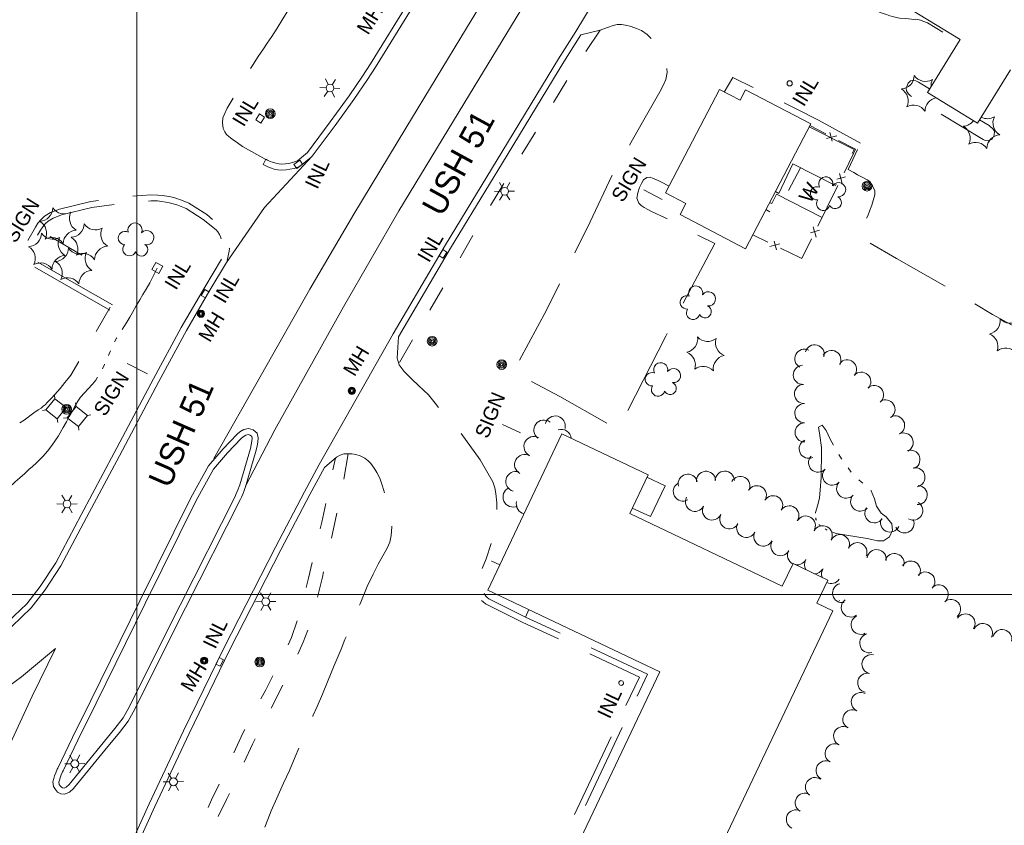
# Model space of a CAD drawing. Header units: feet. Extents: x 188854 to 191245, y 255237 to 257000.
# Tile 4 of 12: x 189451 to 189862, y 255904 to 256240. Entities that reach past the tile are written whole.
import ezdxf
from ezdxf.enums import TextEntityAlignment as Align

# ---------------------------------------------------------------- set-up
doc = ezdxf.new("R2010")
doc.units = ezdxf.units.FT
doc.header["$MEASUREMENT"] = 0
for name, pattern in [('DGN Style 3', [50.412179, 36.008699, -14.40348]), ('DGN Style 4', [57.649927, 28.806959, -14.40348, 0.036009, -14.40348]), ('DGN Style 5', [25.206089, 10.80261, -14.40348]), ('DGN Style 6', [68.488546, 0.036009, -14.40348, 25.206089, -14.40348, 0.036009, -14.40348])]:
    doc.linetypes.add(name, pattern=pattern)
for name, color, linetype, lineweight in [('E_DRN_Grate', 151, 'Continuous', 0), ('E_DWY', 73, 'DGN Style 3', 0), ('E_LAND_Vegetation', 21, 'Continuous', 0), ('E_MAP_GridLines', 251, 'Continuous', 0), ('E_MISCPROP', 40, 'Continuous', 0), ('E_MISCPROP_HvyDash', 54, 'DGN Style 3', 13), ('E_MISCPROP_HvyLine', 54, 'Continuous', 13), ('E_MISCPROP_Railing', 40, 'Continuous', 0), ('E_PATH_Sidewalk', 73, 'DGN Style 5', 0), ('E_RDWY', 40, 'Continuous', 13), ('E_RDWY_Name', 221, 'Continuous', 0), ('E_UTL_AboveGroundPipe', 40, 'DGN Style 4', 0), ('E_WTR', 251, 'DGN Style 6', 0)]:
    doc.layers.add(name, color=color, linetype=linetype, lineweight=lineweight)
doc.styles.add('Style-IGR_FONT_0', font='IGR_FONT_0.shx')
doc.styles.add('Style-IGR_FONT_1', font='IGR_FONT_1.shx')

# ---------------------------------------------------------------- blocks, each defined once
blk = doc.blocks.new('WAL_1')
at = {"layer": 'E_MISCPROP_Railing', "color": 40, "linetype": 'Continuous', "lineweight": 0, "style": 'Style-IGR_FONT_0'}
blk.add_text('W', height=6, rotation=0, dxfattribs=at).set_placement((-2.27, -0.34), align=Align.MIDDLE_LEFT)
blk = doc.blocks.new('INL_1')
at = {"layer": 'E_MISCPROP_Railing', "color": 40, "linetype": 'Continuous', "lineweight": 0, "style": 'Style-IGR_FONT_0'}
blk.add_text('INL', height=6, rotation=359.9999, dxfattribs=at).set_placement((-5.74, -3.01))
blk = doc.blocks.new('INLT')
at = {"layer": 'E_MISCPROP_Railing', "color": 40, "linetype": 'Continuous', "lineweight": 0, "flags": 128}
blk.add_lwpolyline([(3, -2), (3, 0), (0, 0), (0, -2), (3, -2)], dxfattribs=at)
blk = doc.blocks.new('INL_3')
at = {"layer": 'E_MISCPROP_Railing', "color": 40, "linetype": 'Continuous', "lineweight": 0, "style": 'Style-IGR_FONT_0'}
blk.add_text('INL', height=6, rotation=0.0003, dxfattribs=at).set_placement((-5.74, -3.01))
blk = doc.blocks.new('INL_4')
at = {"layer": 'E_MISCPROP_Railing', "color": 40, "linetype": 'Continuous', "lineweight": 0, "style": 'Style-IGR_FONT_0'}
blk.add_text('INL', height=6, rotation=359.9999, dxfattribs=at).set_placement((-5.74, -3.01))
blk = doc.blocks.new('MHO_2')
at = {"layer": 'E_DRN_Grate', "color": 20, "linetype": 'Continuous', "lineweight": 0}
for centre, radius in [((0.06, 0.01), 1.5), ((0.07, 0.01), 1.22), ((0.06, 0), 0.968), ((0.03, -0.01), 0.605)]:
    blk.add_circle(centre, radius, dxfattribs=at)
blk = doc.blocks.new('INL_8')
at = {"layer": 'E_MISCPROP_Railing', "color": 40, "linetype": 'Continuous', "lineweight": 0, "style": 'Style-IGR_FONT_0'}
blk.add_text('INL', height=6, rotation=0, dxfattribs=at).set_placement((-5.74, -3.01))
blk = doc.blocks.new('INL_9')
at = {"layer": 'E_MISCPROP_Railing', "color": 40, "linetype": 'Continuous', "lineweight": 0, "style": 'Style-IGR_FONT_0'}
blk.add_text('INL', height=6, rotation=360, dxfattribs=at).set_placement((-5.74, -3.01))
blk = doc.blocks.new('POLE_1')
at = {"layer": 'E_MISCPROP', "color": 20, "linetype": 'Continuous', "lineweight": 0}
for centre, radius in [((-0.01, 0.02), 2.02), ((-0.01, 0.03), 1.52), ((0, -0.01), 1.01), ((0, 0), 0.502)]:
    blk.add_circle(centre, radius, dxfattribs=at)
blk = doc.blocks.new('LTP_1')
at = {"layer": 'E_MISCPROP', "color": 20, "linetype": 'Continuous', "lineweight": 0}
for p, q in [((-1.63, 0.07), (-4.24, 0.14)), ((-0.8, 1.43), (-2, 3.73)), ((0.9, 1.42), (2.27, 3.65)), ((-0.88, -1.42), (-2.24, -3.61)), ((0.76, -1.47), (2, -3.65)), ((1.64, -0.02), (4.16, -0.09))]:
    blk.add_line(p, q, dxfattribs=at)
blk.add_circle((0, 0), 1.64, dxfattribs=at)
blk = doc.blocks.new('INL_12')
at = {"layer": 'E_MISCPROP_Railing', "color": 40, "linetype": 'Continuous', "lineweight": 0, "style": 'Style-IGR_FONT_0'}
blk.add_text('INL', height=6, rotation=359.9999, dxfattribs=at).set_placement((-5.74, -3.01))
blk = doc.blocks.new('LTP_2')
at = {"layer": 'E_MISCPROP', "color": 20, "linetype": 'Continuous', "lineweight": 0}
for p, q in [((-1.63, 0.07), (-4.24, 0.14)), ((-0.8, 1.43), (-2, 3.73)), ((0.9, 1.42), (2.27, 3.65)), ((-0.88, -1.42), (-2.24, -3.61)), ((0.76, -1.47), (2, -3.65)), ((1.64, -0.02), (4.16, -0.09))]:
    blk.add_line(p, q, dxfattribs=at)
blk.add_circle((0, 0), 1.64, dxfattribs=at)
blk = doc.blocks.new('POLE_2')
at = {"layer": 'E_MISCPROP', "color": 20, "linetype": 'Continuous', "lineweight": 0}
for centre, radius in [((-0.01, 0.02), 2.02), ((-0.01, 0.03), 1.52), ((0, -0.01), 1.01), ((0, 0), 0.502)]:
    blk.add_circle(centre, radius, dxfattribs=at)
blk = doc.blocks.new('PED')
at = {"layer": 'E_UTL_AboveGroundPipe', "color": 101, "linetype": 'Continuous', "lineweight": 13}
for p, q in [((-3.12, 2.9), (-4.18, 3.96)), ((2.88, 2.9), (3.94, 3.96)), ((-4.18, -4.16), (-3.12, -3.1)), ((3.94, -4.16), (2.88, -3.1))]:
    blk.add_line(p, q, dxfattribs=at)
at = {"layer": 'E_UTL_AboveGroundPipe', "color": 101, "linetype": 'Continuous', "lineweight": 13, "flags": 128}
blk.add_lwpolyline([(-3.12, -3.1), (2.88, -3.1), (2.88, 2.9), (-3.12, 2.9)], close=True, dxfattribs=at)
blk = doc.blocks.new('LTP_5')
at = {"layer": 'E_MISCPROP', "color": 20, "linetype": 'Continuous', "lineweight": 0}
for p, q in [((-1.63, 0.07), (-4.24, 0.14)), ((-0.8, 1.43), (-2, 3.73)), ((0.9, 1.42), (2.27, 3.65)), ((-0.88, -1.42), (-2.24, -3.61)), ((0.76, -1.47), (2, -3.65)), ((1.64, -0.02), (4.16, -0.09))]:
    blk.add_line(p, q, dxfattribs=at)
blk.add_circle((0, 0), 1.64, dxfattribs=at)
blk = doc.blocks.new('POLE_6')
at = {"layer": 'E_MISCPROP', "color": 20, "linetype": 'Continuous', "lineweight": 0}
for centre, radius in [((-0.01, 0.02), 2.02), ((-0.01, 0.03), 1.52), ((0, -0.01), 1.01), ((0, 0), 0.502)]:
    blk.add_circle(centre, radius, dxfattribs=at)
blk = doc.blocks.new('SIGN_1')
at = {"layer": 'E_MISCPROP', "color": 20, "linetype": 'Continuous', "lineweight": 0, "style": 'Style-IGR_FONT_0'}
blk.add_text('SIGN', height=6, rotation=0.0001, dxfattribs=at).set_placement((-9.6, -0.01), align=Align.MIDDLE_LEFT)
blk = doc.blocks.new('PINEL_1')
at = {"layer": 'E_LAND_Vegetation', "color": 93, "linetype": 'Continuous', "lineweight": 0}
for centre, start, end in [((-8.14, 7.32), 275.2114, 0.9763), ((2.26, 10.71), 215.2114, 300.9763), ((10.41, 3.41), 155.2114, 240.9764), ((-10.4, -3.39), 335.2114, 60.9763), ((8.15, -7.3), 95.2114, 180.9764), ((-2.25, -10.7), 35.2114, 120.9764)]:
    blk.add_arc(centre, 5.72, start, end, dxfattribs=at)
blk = doc.blocks.new('TREE_2')
at = {"layer": 'E_LAND_Vegetation', "color": 93, "linetype": 'Continuous', "lineweight": 0}
for centre, radius, start, end in [((-1.47, 4.28), 2.78, 1.3947, 209.1677), ((3.57, 2.42), 2.97, 278.4238, 139.6577), ((-4.47, 0.2), 2.78, 78.0717, 279.0827), ((-2.01, -4.2), 2.61, 140.7798, 358.7124), ((3.46, -3.43), 2.97, 196.0746, 79.0479)]:
    blk.add_arc(centre, radius, start, end, dxfattribs=at)
blk = doc.blocks.new('PINEL_2')
at = {"layer": 'E_LAND_Vegetation', "color": 93, "linetype": 'Continuous', "lineweight": 0}
for centre, start, end in [((-8.14, 7.32), 275.2114, 0.9763), ((2.26, 10.71), 215.2114, 300.9763), ((10.41, 3.41), 155.2114, 240.9763), ((-10.4, -3.39), 335.2114, 60.9763), ((8.15, -7.3), 95.2114, 180.9763), ((-2.25, -10.7), 35.2114, 120.9763)]:
    blk.add_arc(centre, 5.72, start, end, dxfattribs=at)
blk = doc.blocks.new('TREE_3')
at = {"layer": 'E_LAND_Vegetation', "color": 93, "linetype": 'Continuous', "lineweight": 0}
for centre, radius, start, end in [((-1.47, 4.28), 2.78, 1.3947, 209.1676), ((3.57, 2.42), 2.97, 278.4238, 139.6576), ((-4.47, 0.2), 2.78, 78.0717, 279.0827), ((-2.01, -4.2), 2.61, 140.7798, 358.7124), ((3.46, -3.43), 2.97, 196.0746, 79.0479)]:
    blk.add_arc(centre, radius, start, end, dxfattribs=at)
blk = doc.blocks.new('SIGN_4')
at = {"layer": 'E_MISCPROP', "color": 20, "linetype": 'Continuous', "lineweight": 0, "style": 'Style-IGR_FONT_0'}
blk.add_text('SIGN', height=6, rotation=359.9999, dxfattribs=at).set_placement((-9.6, -0.01), align=Align.MIDDLE_LEFT)
blk = doc.blocks.new('SIGN_5')
at = {"layer": 'E_MISCPROP', "color": 20, "linetype": 'Continuous', "lineweight": 0, "style": 'Style-IGR_FONT_0'}
blk.add_text('SIGN', height=6, rotation=0, dxfattribs=at).set_placement((-9.6, -0.01), align=Align.MIDDLE_LEFT)

msp = doc.modelspace()

# ---------------------------------------------------------------- linework, layer by layer
at = {"layer": 'E_DWY', "color": 51, "linetype": 'DGN Style 3', "lineweight": 0, "flags": 128}
for points in [[(189553.8, 256181.58), (189544.09, 256187.07), (189542.03, 256188.57), (189540.14, 256189.82), (189539.05, 256190.64), (189538.33, 256191.22), (189537.46, 256192.01), (189536.71, 256193.09), (189536.05, 256194.56), (189535.78, 256196.87), (189535.93, 256199), (189536.38, 256200.2), (189537.75, 256202.98), (189539.32, 256205.86), (189540.69, 256207.96), (189542.62, 256211.08), (189544.32, 256214.04), (189546.34, 256217.72), (189548.26, 256220.8), (189550.62, 256224.56), (189552.8, 256227.74), (189554.38, 256230.17), (189556.35, 256233), (189558.54, 256236.36), (189560.96, 256240.37), (189562.75, 256243.23), (189564.62, 256245.96), (189567.5, 256250.66), (189569.18, 256253.4), (189570.88, 256255.95), (189572.16, 256257.85), (189573.1, 256259.15), (189573.55, 256259.71), (189573.74, 256259.94), (189575.05, 256260.68), (189576.84, 256261.25), (189579.45, 256261.49), (189582.54, 256261.79), (189585.17, 256261.92), (189588.08, 256261.79), (189590.52, 256261.5), (189592.97, 256260.53), (189595.96, 256259), (189598.1, 256257.65), (189599.38, 256257.09), (189600.11, 256257.04), (189601.12, 256258.1), (189602.89, 256260.72), (189604.27, 256262.79), (189606.45, 256266.49), (189609.01, 256270.84), (189610.87, 256274), (189613.92, 256279.5), (189617.15, 256284.95), (189619.6, 256289.16), (189623.99, 256296.09), (189637.7, 256319.38), (189655.55, 256350.13), (189669.36, 256373.52), (189678.2, 256388.3), (189681.36, 256393.26), (189683.36, 256396.05), (189685.12, 256398.63), (189687.1, 256401.76), (189688.99, 256405.01), (189691.15, 256408.7), (189693.3, 256412.25), (189695.4, 256415.5), (189697.53, 256418.28), (189699.67, 256420.66), (189701.67, 256422.82), (189704.01, 256425.22), (189706.64, 256427.66), (189709.08, 256429.9), (189710.71, 256431.33), (189711.8, 256432.21), (189712.2, 256432.49), (189714.12, 256433.07), (189716.19, 256433.25), (189718.19, 256433), (189719.75, 256432.8), (189720.9, 256432.61), (189721.49, 256432.36), (189725.12, 256431.02)], [(189721.43, 256293.36), (189725.66, 256277.92), (189726.82, 256275.44), (189727.6, 256273.64), (189728.4, 256272.2), (189729.32, 256271.12), (189730.69, 256270.2), (189732.28, 256269.18), (189742.46, 256263.11), (189757.23, 256254.59), (189760.42, 256252.74), (189761.8, 256251.84), (189762.92, 256251.12), (189764.08, 256250.74), (189764.99, 256251.08), (189765.56, 256251.99), (189765.73, 256252.99), (189765.49, 256253.62), (189764.56, 256254.79), (189763.64, 256255.57), (189762.58, 256256.38), (189761.56, 256257.1), (189760.61, 256257.77), (189759.67, 256258.35), (189758.38, 256259.17), (189751.46, 256263.45), (189761.15, 256279.7), (189774.84, 256302.25), (189787.35, 256322.09), (189795.79, 256336.41), (189806.09, 256354.44), (189812.03, 256363.11), (189813.57, 256364.85), (189814.92, 256365.92), (189816.27, 256366.84), (189817.81, 256367.71), (189819.36, 256368.3), (189827.36, 256370.84), (189833.57, 256372.14), (189842.1, 256373.05), (189854.23, 256373.91), (189868.41, 256374.2), (189878.31, 256374.5), (189881.96, 256374.11), (189884.24, 256373.4), (189885.28, 256372.78), (189887.44, 256371.62), (189885.89, 256369), (189812.24, 256247.96), (189803.45, 256252.97), (189801.83, 256253.9), (189800.71, 256254.63), (189799.83, 256255.22), (189798.75, 256255.55), (189798.14, 256255.48), (189797.5, 256255.15), (189796.98, 256254.57), (189796.56, 256253.59), (189796.48, 256252.69), (189796.64, 256251.85), (189796.95, 256251.11), (189797.37, 256250.52), (189798.15, 256249.8), (189799.13, 256249.21), (189806.48, 256245.07), (189810.3, 256242.97), (189811.55, 256242.5), (189812.85, 256242.06), (189814.28, 256241.57), (189815.57, 256241.28), (189817, 256240.91), (189818.36, 256240.58), (189821.02, 256240.4), (189822.1, 256240.29), (189823.33, 256240.2), (189824.02, 256240.09), (189824.94, 256240.13), (189826.05, 256240.05), (189827.13, 256239.78), (189828.13, 256239.33), (189830.07, 256238.64), (189843.03, 256230.77)], [(189722.15, 256170.42), (189718.72, 256172.22), (189717.33, 256172.95), (189715.55, 256173.73), (189714.29, 256174.16), (189712.94, 256174.11), (189711.51, 256173.11), (189710.61, 256171.55), (189709.83, 256169.92), (189709.09, 256167.73), (189708.65, 256165.4), (189709.47, 256163.31), (189710.53, 256162.44), (189711.73, 256161.6), (189713.35, 256160.68), (189715.11, 256159.79), (189720.01, 256157.57), (189726.77, 256153.78), (189741.2, 256146.5), (189720.75, 256107.84), (189700.92, 256068.82), (189676.5, 256082.61), (189663.87, 256089.39), (189656.93, 256092.79), (189670.92, 256118.7), (189689.22, 256155.54), (189698.31, 256174.76), (189711.09, 256197.25), (189718.33, 256209.84), (189719.87, 256212.75), (189720.77, 256215.02), (189721.35, 256217.98), (189721.18, 256220), (189720.77, 256222.18), (189718.45, 256227.15), (189716.51, 256230.08), (189714.7, 256232.12), (189713.06, 256233.72), (189710.71, 256235.38), (189708.51, 256236.33), (189706.38, 256237.07), (189704.01, 256237.67), (189702.27, 256237.91), (189700.52, 256237.88), (189698.81, 256237.53), (189696.45, 256236.76), (189694.51, 256235.96), (189693.38, 256235.55), (189685.31, 256233.69)], [(189802.07, 256188.44), (189784.47, 256198.08), (189775.49, 256202.61), (189748.74, 256215.83), (189745.17, 256209.75)], [(189851.77, 256198.18), (189855.72, 256195.73), (189857.46, 256194.25), (189857.98, 256193.36), (189857.92, 256191.79), (189857, 256190.02), (189855.38, 256189.35), (189854.07, 256189.54), (189853.24, 256189.9), (189822.99, 256208.12), (189822.02, 256209.1), (189821.28, 256210.25), (189821.15, 256211.31), (189822, 256213.49), (189822.88, 256214.38), (189823.82, 256214.64), (189825.16, 256214.44), (189826.25, 256213.91), (189830.93, 256211.16)], [(190068.59, 256100.74), (190063.01, 256102.29), (190060.19, 256103.78), (190057.93, 256104.92), (190055.6, 256105.91), (190053.39, 256106.4), (190051.17, 256106.56), (190048.49, 256106.79), (190045.47, 256106.86), (190042.36, 256106.75), (190038.61, 256106.6), (190034.67, 256106.28), (190030.36, 256105.63), (190025.7, 256105.19), (190021.64, 256104.56), (190017.17, 256104.04), (190010.81, 256103.6), (190006.03, 256103.39), (190001.62, 256103.27), (189996.33, 256103.03), (189991.14, 256102.33), (189986.95, 256102), (189981.49, 256101.45), (189976.46, 256101.24), (189972.24, 256101.24), (189969.5, 256101), (189966.04, 256101), (189963.74, 256101.12), (189958.14, 256101.46), (189951.37, 256102.51), (189945.78, 256103.62), (189939.97, 256105.16), (189936, 256106.58), (189930.08, 256108.85), (189924.03, 256111.39), (189917.86, 256114.02), (189910.22, 256117.61), (189903.61, 256121.08), (189900.93, 256122.42), (189898.35, 256123.64), (189896.96, 256124.05), (189895.18, 256124.31), (189892.39, 256124.23), (189889.76, 256123.79), (189887.79, 256123.13), (189886.48, 256122.32), (189885.33, 256120.73), (189883.9, 256118.96), (189881.88, 256116.06), (189880.15, 256113.02), (189879.05, 256111.07), (189878.16, 256109.58), (189877.29, 256108.17), (189876.52, 256106.78), (189876.33, 256106.46), (189857.15, 256116.86), (189838.81, 256127.94), (189817.13, 256140.23), (189800.92, 256149.66), (189805.08, 256158.05), (189805.8, 256160), (189806.75, 256162.54), (189807.4, 256164.55), (189808, 256166.87), (189808.01, 256168.51), (189807.04, 256170.62), (189805.94, 256172.37), (189804.78, 256173.1), (189803, 256174.09), (189800.76, 256175.24), (189799.32, 256176.13), (189796.87, 256177.41), (189802.07, 256188.44)], [(189572.76, 256182.55), (189568.35, 256178.95), (189567.14, 256178.37), (189565.61, 256177.88), (189563.86, 256177.53), (189562.33, 256177.3), (189560.33, 256177.21), (189558.84, 256177.27), (189557.37, 256177.62), (189555.84, 256178.1), (189554.71, 256178.5), (189553.49, 256179.03), (189552.69, 256179.46), (189553.85, 256181.67)], [(189571.18, 256184.49), (189567, 256181.07), (189566.22, 256180.7), (189564.99, 256180.3), (189563.43, 256179.99), (189562.09, 256179.79), (189560.32, 256179.71), (189559.19, 256179.76), (189558.03, 256180.03), (189556.62, 256180.47), (189555.63, 256180.82), (189554.58, 256181.28), (189553.85, 256181.67)], [(189488.64, 256118.73), (189472.4, 256127.99), (189455.18, 256137.91), (189454.19, 256138.41), (189453.19, 256139.24), (189452.33, 256140.56), (189451.98, 256142.37), (189452.35, 256144.02), (189457.62, 256153.41), (189458.64, 256154.96), (189459.85, 256156.47), (189461.49, 256157.91), (189463.96, 256159.44), (189465.93, 256160.12), (189467.71, 256160.87), (189480.73, 256164.06), (189495.62, 256166.05), (189505.89, 256166.82), (189508.77, 256166.78), (189510.58, 256166.59), (189512.52, 256166.27), (189514.17, 256166.02), (189515.8, 256165.57), (189516.96, 256165.24), (189517.94, 256164.95), (189521.74, 256163.44), (189529.13, 256158.64), (189534.81, 256154.02), (189535.75, 256152.9), (189536.66, 256151.48), (189537.24, 256150.23), (189537.61, 256149.23), (189537.94, 256148.07), (189538.19, 256147.06), (189538.6, 256144.4), (189538.5, 256143.38), (189537.75, 256139.47)], [(189489.88, 256120.9), (189473.64, 256130.15), (189456.37, 256140.11), (189455.56, 256140.51), (189455.08, 256140.92), (189454.69, 256141.52), (189454.53, 256142.34), (189454.71, 256143.12), (189459.75, 256152.11), (189460.67, 256153.49), (189461.66, 256154.74), (189462.98, 256155.9), (189465.04, 256157.17), (189466.83, 256157.79), (189468.5, 256158.49), (189481.19, 256161.6), (189495.88, 256163.56), (189505.96, 256164.32), (189508.62, 256164.28), (189510.25, 256164.11), (189512.13, 256163.8), (189513.65, 256163.57), (189515.13, 256163.16), (189516.26, 256162.84), (189517.11, 256162.59), (189520.59, 256161.21), (189527.66, 256156.62), (189533.05, 256152.23), (189533.74, 256151.42), (189534.46, 256150.28), (189534.93, 256149.26), (189535.24, 256148.44), (189535.53, 256147.42), (189535.74, 256146.57), (189536.08, 256144.33), (189536.02, 256143.74), (189535.29, 256139.94)], [(189164.97, 255964.23), (189159.33, 255975.49), (189157.2, 255980.43), (189155.98, 255986.29), (189155.98, 255989.62), (189156.12, 255991.25), (189156.82, 255994.67), (189157.63, 255996.78), (189158.47, 255998.8), (189159.39, 256000.36), (189160.5, 256001.97), (189161.73, 256003.22), (189163.49, 256004.43), (189165.72, 256005.36), (189167.49, 256005.83), (189169.35, 256005.86), (189171.23, 256005.84), (189173.93, 256005.79), (189175.73, 256005.8), (189177.54, 256005.68), (189179.44, 256005.51), (189181.48, 256005.26), (189183.34, 256005.01), (189185.05, 256004.67), (189186.68, 256004.31), (189188.58, 256003.9), (189190.06, 256003.64), (189191.51, 256003.39), (189191.81, 256003.31), (189225.51, 255996.5), (189243.67, 255992.86), (189255.92, 255989.99), (189263.67, 255988.72), (189266.47, 255988.45), (189269.03, 255988.34), (189271.99, 255988.59), (189274.08, 255988.99), (189276.25, 255989.61), (189278.72, 255989.66), (189281.28, 255990.36), (189283.37, 255990.99), (189286.56, 255992.04), (189289.18, 255993.48), (189292.07, 255994.94), (189310.7, 256004.56), (189355.56, 256025.42), (189403.38, 256048.17), (189440.68, 256065.75), (189452.9, 256072.74), (189457.04, 256075.81), (189458.86, 256077.13), (189459.98, 256077.84), (189460.92, 256078.61), (189461.66, 256079.25), (189462.63, 256080.24), (189464.32, 256082), (189465.79, 256083.55), (189467.98, 256086.07), (189469.98, 256088.49), (189471.37, 256090.23), (189472.42, 256091.64), (189488.83, 256119.95)], [(189609.18, 256107.52), (189608.66, 256098.69), (189609.49, 256095.91), (189611.54, 256093.06), (189614.71, 256089.97), (189617.56, 256087.3), (189621.68, 256083.35), (189624.54, 256079.86), (189626.45, 256077.42), (189628.76, 256074.53), (189635.17, 256067.47), (189643.25, 256056.3), (189648.65, 256047.11), (189649.45, 256044.62), (189649.87, 256042.21), (189650.21, 256038.26), (189650.21, 256035.56), (189650.13, 256032.97), (189649.79, 256030.72), (189649.47, 256028.88), (189648.87, 256026.73), (189648.45, 256024.57), (189648.29, 256022.41), (189645.79, 256014.91)], [(189578.33, 256053.1), (189583.39, 256057.39), (189584.83, 256058.12), (189586.43, 256058.69), (189588.12, 256058.78), (189589.7, 256058.75), (189591.46, 256058.46), (189593.15, 256057.96), (189595.19, 256056.95), (189596.5, 256055.87), (189597.7, 256054.64), (189599.03, 256052.81), (189600.2, 256050.98), (189601.39, 256048.61), (189602.58, 256045.19), (189603.56, 256042.02), (189604.82, 256038.09), (189606.45, 256033.87), (189606.62, 256031.66), (189606.47, 256028.32), (189606.11, 256024.64), (189605.56, 256021.9), (189604.49, 256019.34), (189602.73, 256016.15), (189600.77, 256012.67), (189598.6, 256008.54), (189596.16, 256003.39), (189593.14, 255996.18), (189590.86, 255990.52), (189588.6, 255985.28), (189586.84, 255981.19), (189585.26, 255977.21), (189582.35, 255970.33), (189579.52, 255963.62), (189577.46, 255958.48), (189575.23, 255953.21), (189573.5, 255949.33), (189571.33, 255944.41), (189568.87, 255938.89), (189566.01, 255932.26), (189563.68, 255926.62), (189561.26, 255921.21), (189558.47, 255915.06), (189556.11, 255909.76), (189554.67, 255906.12), (189552.21, 255899.89), (189550.6, 255896.16), (189548.44, 255891.43), (189546.81, 255887.76), (189545.56, 255884.55), (189545.14, 255883.57), (189536.43, 255863.38), (189533.62, 255856.05), (189530.11, 255847.71), (189525.04, 255836.55), (189522.6, 255831.09), (189519.74, 255824.74), (189515.71, 255815.33), (189514.06, 255811.45), (189511.82, 255805.85), (189509.59, 255800.16), (189507.24, 255794.47), (189505.39, 255790), (189504.16, 255787.15), (189503.03, 255784.44), (189494.17, 255762.85)], [(189689.09, 255834.96), (189679.04, 255839.81), (189655.28, 255850.87), (189658.98, 255858.21), (189709.77, 255965.54), (189669.35, 255984.61), (189661.13, 255988.29), (189645.58, 255996.1), (189644.55, 255996.95), (189643.74, 255997.77), (189642.59, 255999.37), (189641.77, 256001.27), (189641.61, 256002.78), (189641.73, 256004.37), (189641.95, 256005.71), (189645.79, 256014.91)], [(189689.81, 255837.38), (189680.12, 255842.07), (189658.68, 255852.05), (189661.23, 255857.11), (189713.1, 255966.73), (189670.39, 255986.88), (189662.2, 255990.55), (189646.95, 255998.21), (189646.24, 255998.8), (189645.65, 255999.39), (189644.78, 256000.61), (189644.21, 256001.91), (189644.12, 256002.81), (189644.22, 256004.08), (189644.37, 256005.02), (189648.1, 256013.95)]]:
    msp.add_lwpolyline(points, dxfattribs=at)
at = {"layer": 'E_LAND_Vegetation', "color": 93, "linetype": 'Continuous', "lineweight": 0}
msp.add_line((189793.15, 255997.57), (189793.35, 255997.34), dxfattribs=at)
for centre, radius, start, end in [((189818.77, 256216.74), 5.72, 273.9025, 359.6674), ((189829.24, 256219.9), 5.72, 213.9025, 299.6674), ((189837.22, 256212.41), 5.72, 153.9025, 183.1991), ((189816.26, 256206.09), 5.72, 333.9025, 59.6674), ((189834.72, 256201.75), 5.72, 101.0258, 179.6674), ((189824.24, 256198.59), 5.72, 33.9025, 119.6674), ((189855.09, 256204.35), 5.72, 242.4499, 299.6674), ((189863.07, 256196.86), 5.72, 153.9025, 239.6674), ((189844.62, 256201.19), 5.72, 273.9025, 323.1908), ((189842.11, 256190.54), 5.72, 333.9025, 59.6674), ((189860.56, 256186.21), 5.72, 93.9025, 179.6674), ((189850.09, 256183.05), 5.72, 33.9025, 119.6674), ((189782.96, 256100.29), 3.99, 345.1628, 165.1475), ((189778.63, 256098.43), 3.99, 62.7502, 242.7349), ((189789.93, 256097.9), 3.99, 330.0719, 150.0565), ((189778, 256091.7), 3.99, 92.6737, 272.6584), ((189796.47, 256093.97), 3.99, 320.8552, 140.8398), ((189802.39, 256088.86), 3.99, 316.841, 136.8257), ((189778.46, 256083.77), 3.99, 93.5579, 273.5426), ((189807.75, 256083.35), 3.99, 309.2472, 129.2319), ((189778.62, 256075.7), 3.99, 91.006, 270.9907), ((189812.48, 256077.28), 3.99, 301.6852, 121.6699), ((189674.64, 256070.34), 4.21, 345.394, 165.3787), ((189816.51, 256070.62), 3.99, 296.5434, 116.528), ((189669.93, 256068.64), 4.21, 53.1297, 233.1144), ((189778.72, 256067.71), 3.99, 90.6455, 270.6302), ((189677.12, 256064.76), 4.21, 5.6098, 107.2557), ((189820.07, 256063.48), 3.99, 296.5434, 116.528), ((189665.79, 256061.82), 4.21, 63.9828, 243.9675), ((189780.45, 256060.87), 3.99, 114.486, 294.4707), ((189661.87, 256054.26), 4.21, 61.3318, 241.3165), ((189822.91, 256056.34), 3.99, 288.7216, 108.7063), ((189784.36, 256055.06), 3.99, 137.1891, 317.1738), ((189658.22, 256047.22), 4.21, 74.0518, 254.0365), ((189729.98, 256046.26), 4.01, 14.0167, 194.0014), ((189737.59, 256047.46), 4.01, 6.0222, 186.0069), ((189745.4, 256047.52), 4.01, 0.7204, 180.7051), ((189790.21, 256049.64), 3.99, 137.1891, 317.1738), ((189824.99, 256048.94), 3.99, 281.1038, 101.0884), ((189727.93, 256043.01), 4.01, 119.9871, 299.9718), ((189751.91, 256045.34), 4.01, 331.6556, 151.6402), ((189796.06, 256044.22), 3.99, 137.1891, 317.1738), ((189657.05, 256040.75), 4.21, 114.7706, 294.7552), ((189758.78, 256041.45), 4.01, 328.6854, 148.6701), ((189825.94, 256041.56), 3.99, 266.7969, 86.7816), ((189662.58, 256037.78), 4.21, 165.851, 255.8757), ((189733.02, 256038.72), 4.01, 152.0503, 332.035), ((189765.6, 256037.27), 4.01, 328.4197, 148.4044), ((189801.91, 256038.8), 3.99, 137.1891, 317.1738), ((189824.09, 256035.05), 3.99, 239.5899, 59.5746), ((189740.1, 256035.13), 4.01, 153.992, 333.9766), ((189772.33, 256033.04), 4.01, 326.7253, 146.71), ((189807.86, 256033.92), 3.99, 144.5807, 324.5654), ((189747.31, 256031.44), 4.01, 151.5034, 331.4881), ((189754.37, 256027.85), 4.01, 153.8061, 333.7907), ((189779.22, 256028.79), 4.01, 328.9262, 148.9109), ((189814.39, 256030.09), 3.99, 154.767, 334.7517), ((189820.43, 256029.7), 3.99, 203.4002, 23.3849), ((189761.55, 256024.23), 4.01, 152.8255, 332.8102), ((189786.25, 256024.73), 4.01, 332.0679, 152.0526), ((189768.64, 256020.23), 4.01, 149.0896, 329.0743), ((189793.47, 256021), 4.01, 335.4939, 155.4786), ((189800.76, 256017.68), 4.01, 335.5278, 155.5124), ((189775.6, 256016.44), 4.01, 151.5081, 244.2961), ((189808.82, 256014.75), 4.01, 351.5647, 171.5494), ((189816.24, 256013.11), 4.01, 341.1979, 161.1826), ((189775.6, 256016.44), 4.01, 259.9609, 331.4927), ((189782.69, 256012.64), 4.01, 150.5643, 214.7533), ((189823.05, 256010), 4.01, 328.1937, 148.1784), ((189782.69, 256012.64), 4.01, 274.3844, 330.549), ((189789.77, 256008.59), 4.01, 146.4815, 200.1166), ((189829.1, 256005.43), 4.01, 317.07, 137.0547), ((189789.77, 256008.59), 4.01, 242.9039, 326.4661), ((189794.41, 256000.64), 4.01, 103.0582, 283.0428), ((189834.69, 256000.05), 4.01, 310.2381, 130.2228), ((189798.04, 255994.62), 4.01, 126.339, 306.3237), ((189839.84, 255993.94), 4.01, 309.9384, 129.9231), ((189802.17, 255987.39), 4.01, 117.3928, 297.3775), ((189845.87, 255987.93), 4.01, 325.4443, 145.429), ((189853.16, 255983.94), 4.01, 334.0675, 154.0522), ((189861.23, 255981.41), 4.01, 346.6278, 166.6125), ((189805.74, 255979.71), 4.01, 104.4168, 284.4015), ((189806.66, 255970.95), 4.01, 77.2693, 257.254), ((189804.9, 255963.14), 4.01, 77.2693, 257.254), ((189802.24, 255955.13), 4.01, 64.3708, 244.3555), ((189798.7, 255947.91), 4.01, 63.267, 243.2517), ((189794.86, 255940.89), 4.01, 63.6843, 243.669), ((189791.27, 255933.7), 4.01, 62.7916, 242.7762), ((189787.56, 255926.58), 4.01, 62.3092, 242.2939), ((189783.1, 255919.64), 4.01, 55.5548, 235.5395), ((189778.82, 255913.08), 4.01, 60.2467, 240.2313), ((189775.11, 255906.15), 4.01, 64.1536, 244.1383)]:
    msp.add_arc(centre, radius, start, end, dxfattribs=at)
at = {"layer": 'E_MAP_GridLines', "color": 161, "linetype": 'Continuous', "lineweight": 0}
for p, q in [((189500, 255500), (189500, 257000)), ((189000, 256000), (191000, 256000))]:
    msp.add_line(p, q, dxfattribs=at)
at = {"layer": 'E_MISCPROP', "color": 20, "linetype": 'Continuous', "lineweight": 0}
for p, q in [((189719.32, 256164.84), (189711.66, 256169)), ((189477.01, 256141.67), (189463.79, 256149.4)), ((189504.48, 256092.2), (189496, 256096.48)), ((189660.08, 256067.49), (189652.69, 256071.03))]:
    msp.add_line(p, q, dxfattribs=at)
at = {"layer": 'E_MISCPROP_HvyDash', "color": 241, "linetype": 'DGN Style 3', "lineweight": 13, "flags": 128}
for points in [[(189766.52, 256168.25), (189768.03, 256167.45), (189773.85, 256179.81), (189791.65, 256170.76), (189799.44, 256185.8), (189780.61, 256195.27)], [(189706.81, 256036.08), (189714.35, 256032.52), (189720.48, 256045.41), (189712.94, 256048.98)]]:
    msp.add_lwpolyline(points, dxfattribs=at)
at = {"layer": 'E_MISCPROP_HvyLine', "color": 241, "linetype": 'Continuous', "lineweight": 13, "flags": 128}
msp.add_lwpolyline([(189869.05, 256338.25), (189858.4, 256321), (189862.61, 256318.4), (189858.66, 256312), (189854.6, 256314.51), (189843.96, 256297.27), (189848.07, 256294.74), (189847.07, 256293.12), (189844.84, 256294.49), (189835.74, 256279.75), (189833.97, 256280.84), (189823.67, 256264.15), (189825.68, 256262.9), (189816.67, 256248.31), (189843.6, 256231.69), (189829.98, 256209.62), (189850.87, 256196.73), (189864.65, 256219.06)], dxfattribs=at)
for points in [[(189754.05, 256144.35), (189781.28, 256196.54), (189754.09, 256210.72), (189751.79, 256206.3), (189743.2, 256210.78), (189720.7, 256167.65), (189729.15, 256163.24), (189726.74, 256158.6)], [(189705.73, 256033.81), (189769.43, 256003.52), (189773.92, 256012.96), (189788.43, 256006.06), (189783.82, 255996.35), (189790.52, 255993.16), (189713.14, 255830.42), (189702.46, 255835.5), (189699.94, 255830.21), (189688.9, 255835.46), (189691.31, 255840.54), (189663.99, 255853.54), (189718.29, 255967.73), (189646.44, 256001.9), (189677.4, 256067.03), (189713.39, 256049.92)]]:
    msp.add_lwpolyline(points, close=True, dxfattribs=at)
at = {"layer": 'E_MISCPROP_Railing', "color": 40, "linetype": 'Continuous', "lineweight": 0}
for p, q in [((189787.88, 256190.4), (189792.15, 256191.47)), ((189789.33, 256192.91), (189790.27, 256189.25)), ((189795.87, 256174.4), (189792.22, 256173.41)), ((189793.34, 256175.81), (189794.47, 256171.55)), ((189782.35, 256153.46), (189783.49, 256149.2)), ((189784.88, 256152.05), (189781.24, 256151.05)), ((189768.42, 256146.39), (189764.17, 256145.23)), ((189767.02, 256143.85), (189766, 256147.49))]:
    msp.add_line(p, q, dxfattribs=at)
at = {"layer": 'E_MISCPROP_Railing', "color": 40, "linetype": 'Continuous', "lineweight": 0, "flags": 128}
for points in [[(189551.73, 256196.78), (189553.31, 256199.31), (189551.18, 256200.63), (189549.61, 256198.09)], [(189509.22, 256134.04), (189510.87, 256137.03), (189507.89, 256138.67), (189506.24, 256135.69)]]:
    msp.add_lwpolyline(points, close=True, dxfattribs=at)
for points in [[(189780.86, 256195.73), (189787.66, 256192.26)], [(189792.9, 256189.58), (189800.04, 256185.94), (189799.12, 256184.05)], [(189799.12, 256184.05), (189795.19, 256176.06)], [(189792.6, 256170.78), (189788.13, 256161.69)], [(189788.13, 256161.69), (189784.21, 256153.71)], [(189763.38, 256147.1), (189757.07, 256150.14)], [(189776.69, 256140.66), (189768.67, 256144.53)], [(189781.61, 256148.42), (189777.58, 256140.23), (189776.69, 256140.66)]]:
    msp.add_lwpolyline(points, dxfattribs=at)
at = {"layer": 'E_MISCPROP_Railing', "color": 40, "linetype": 'Continuous', "lineweight": 13, "flags": 128}
msp.add_lwpolyline([(189764.14, 256163.69), (189765.01, 256163.25), (189767.05, 256167.18), (189785.78, 256157.51)], dxfattribs=at)
at = {"layer": 'E_MISCPROP_Railing', "color": 40, "linetype": 'Continuous', "lineweight": 0}
msp.add_circle((189772.49, 256213.37), 1.09, dxfattribs=at)
msp.add_ellipse((189702.16, 255963.1), major_axis=(-0.952, 0.314), ratio=0.999811, dxfattribs=at)
at = {"layer": 'E_PATH_Sidewalk', "color": 51, "linetype": 'DGN Style 5', "lineweight": 0, "flags": 128}
for points in [[(189693.43, 256235.58), (189682.57, 256219.53), (189645.53, 256158.99), (189609.35, 256096.38)], [(189777.04, 256178.19), (189766.8, 256158.4), (189762.56, 256160.66)], [(189588.25, 256058.78), (189585.59, 256043.32), (189580.86, 256021.99), (189577.44, 256007.22), (189574.83, 255996.4), (189572.16, 255987.13), (189569.36, 255980.11), (189564.3, 255968.63), (189548.24, 255937.49), (189537.45, 255914.47), (189532.27, 255904.08), (189519.6, 255875.49), (189502.81, 255837.1), (189491.58, 255809.12), (189481.9, 255787.06), (189478.65, 255779.96), (189473.76, 255770.48)], [(189469.26, 255772.5), (189492.16, 255823.86), (189505.05, 255854.5), (189522, 255893.39), (189531.21, 255914.27), (189544.27, 255942.14), (189553.83, 255960.25), (189561.58, 255975.58), (189564.51, 255982.09), (189567.52, 255990.73), (189571.66, 256006.84), (189577.2, 256030.27), (189582.86, 256056.94)], [(189648.1, 256013.95), (189651.45, 256012.44)], [(189662.24, 255990.54), (189663.64, 255993.72)]]:
    msp.add_lwpolyline(points, dxfattribs=at)
at = {"layer": 'E_RDWY', "color": 21, "linetype": 'Continuous', "lineweight": 13, "flags": 128}
for points in [[(189532.11, 256056.8), (189552.03, 256091.83), (189572.25, 256127.48), (189590.56, 256158.85), (189612.22, 256194.71), (189637.64, 256236.37), (189661.53, 256275.81), (189681.62, 256308.93), (189706.47, 256349.65), (189733.05, 256393.04), (189769.51, 256452.98), (189796.7, 256497.58), (189821.71, 256538.27), (189841.16, 256570.63), (189844.23, 256575.74)], [(189856.43, 256566.75), (189825.9, 256516.55), (189790.05, 256457.11), (189758.37, 256405.71), (189723.75, 256348.86), (189692.35, 256296.89), (189664.11, 256250.44), (189638.9, 256208.73), (189609.32, 256160.14), (189586.25, 256120.11), (189557.53, 256068.74), (189545.37, 256045.19)], [(189727.27, 256429.75), (189714.21, 256407.85), (189693.08, 256372.98), (189671.9, 256337.98), (189656.26, 256312.47), (189633.52, 256274.87), (189615.64, 256246.06), (189599.58, 256220.14), (189596.31, 256215.04), (189590.6, 256206.7), (189582.74, 256195.79), (189573.18, 256182.99), (189553.32, 256161.62), (189537.44, 256138.65)], [(189725.12, 256431.03), (189712.06, 256409.14), (189690.94, 256374.27), (189669.77, 256339.28), (189654.13, 256313.77), (189631.39, 256276.17), (189613.52, 256247.38), (189597.46, 256221.48), (189594.23, 256216.42), (189588.55, 256208.13), (189580.73, 256197.27), (189571.18, 256184.49)], [(189683.19, 256235.02), (189719.29, 256294.65), (189741.34, 256331.24), (189762.12, 256365.35), (189781.3, 256396.82)], [(189576.14, 256054.29), (189607.02, 256108.79), (189628.83, 256145.93), (189650.43, 256181.52), (189676.04, 256223.63), (189683.19, 256235.02)], [(189609.18, 256107.52), (189630.98, 256144.65), (189652.56, 256180.22), (189678.17, 256222.32), (189685.31, 256233.69)], [(189535.29, 256139.94), (189528.31, 256128.27), (189518.5, 256111.51), (189507, 256090.08), (189490.5, 256059.13), (189476.7, 256033.29), (189466.1, 256013.29), (189459.65, 256003.4), (189454.06, 255996.14), (189446.11, 255988.57)], [(189537.44, 256138.65), (189530.46, 256127), (189520.69, 256110.28), (189509.21, 256088.9), (189492.71, 256057.95), (189478.91, 256032.11), (189468.25, 256012.02), (189461.69, 256001.95), (189455.92, 255994.46), (189447.77, 255986.7)], [(189480.79, 255955.76), (189501.2, 255997.32), (189522.53, 256040.38), (189529.96, 256053.78), (189535.95, 256060.88), (189541.83, 256066.95), (189542.92, 256067.91), (189544.58, 256068.9), (189546.6, 256069.33), (189548.48, 256068.71), (189550.2, 256067.38), (189550.67, 256065.41), (189550.52, 256063.61), (189550.2, 256062.02), (189549.82, 256060.3), (189545.37, 256045.03), (189545.11, 256044.26), (189544.66, 256043.03), (189544.19, 256041.95), (189543.61, 256040.69), (189543.26, 256039.89), (189520.31, 255994.47), (189498.38, 255950.88), (189496.34, 255947.22), (189492.72, 255942.48), (189486.65, 255935.02)], [(189483.03, 255954.66), (189503.44, 255996.22), (189524.74, 256039.21), (189532.03, 256052.36), (189537.81, 256059.2), (189543.55, 256065.14), (189544.4, 256065.88), (189545.51, 256066.54), (189546.46, 256066.75), (189547.28, 256066.47), (189547.97, 256065.94), (189548.14, 256065.22), (189548.04, 256063.97), (189547.75, 256062.53), (189547.39, 256060.92), (189542.99, 256045.78), (189542.75, 256045.09), (189542.33, 256043.95), (189541.9, 256042.96), (189541.34, 256041.72), (189541, 256040.96), (189518.07, 255995.59), (189496.17, 255952.05), (189494.25, 255948.59), (189490.75, 255944.03), (189484.72, 255936.6)], [(189449.12, 255779.35), (189467.37, 255825.55), (189478.33, 255851.93), (189492.52, 255884.63), (189505.16, 255912.59), (189519.52, 255943.15), (189536.37, 255977.92), (189557.82, 256019.8), (189569.95, 256042.89), (189576.14, 256054.29)], [(189451.45, 255778.43), (189469.69, 255824.61), (189480.64, 255850.95), (189494.81, 255883.62), (189507.43, 255911.55), (189521.77, 255942.07), (189538.61, 255976.81), (189560.04, 256018.65), (189572.16, 256041.71), (189578.33, 256053.1)], [(189354.99, 255921.64), (189381.48, 255916.08), (189413.2, 255908.93), (189432.7, 255904.37), (189443.83, 255930.53), (189456.3, 255957.58), (189465.99, 255977.54)], [(189438.52, 255955.98), (189451.89, 255965.7), (189465.99, 255977.54)], [(189486.65, 255935.02), (189473.57, 255918.99), (189471.84, 255917.47), (189469.96, 255916.71), (189468.24, 255916.87), (189466.91, 255917.59), (189465.97, 255918.61), (189465.23, 255919.9), (189464.92, 255921.77), (189465.28, 255923.29), (189465.63, 255924.3), (189466.11, 255925.62), (189466.75, 255927.14), (189466.97, 255927.56), (189473.15, 255940.39), (189480.8, 255955.77)], [(189484.72, 255936.6), (189471.76, 255920.73), (189470.51, 255919.63), (189469.59, 255919.26), (189468.97, 255919.31), (189468.47, 255919.58), (189468, 255920.1), (189467.62, 255920.76), (189467.47, 255921.68), (189467.68, 255922.59), (189467.98, 255923.47), (189468.43, 255924.7), (189469.01, 255926.07), (189469.21, 255926.44), (189475.4, 255939.29), (189483.03, 255954.66)]]:
    msp.add_lwpolyline(points, dxfattribs=at)
at = {"layer": 'E_WTR', "color": 161, "linetype": 'Continuous', "lineweight": 0, "flags": 128}
for points in [[(189508.53, 256136.31), (189505.34, 256130.14), (189503.88, 256127.52), (189502.55, 256125.2), (189501.21, 256123.04), (189499.76, 256120.57), (189498.15, 256117.71), (189497.02, 256115.75), (189495.75, 256113.7), (189494.49, 256111.74), (189493.81, 256110.66)], [(189491.63, 256107.21), (189491.53, 256107.05), (189490.64, 256105.43)], [(189488.92, 256101.73), (189488.43, 256100.54), (189488.13, 256099.85)], [(189486.5, 256096.11), (189486.45, 256095.98), (189485.65, 256094.25)], [(189483.6, 256090.73), (189482.84, 256089.5), (189481.43, 256087.79), (189479.62, 256085.86), (189478.1, 256084.23), (189476.43, 256082.4), (189475.34, 256080.7), (189474.42, 256079.01), (189473.1, 256076.76), (189471.75, 256074.36), (189470.57, 256072.13), (189469.25, 256069.74), (189467.4, 256066.58), (189467.21, 256066.28)], [(189790.84, 256062.33), (189789.45, 256064.93), (189787.75, 256068.53), (189786.13, 256070.71), (189784.57, 256069.89), (189785.14, 256066.33), (189785.74, 256061.38), (189785.82, 256056.23), (189785.69, 256052.93), (189785.6, 256049.95), (189785.6, 256048.84)], [(189467.21, 256066.28), (189466, 256064.43), (189464.48, 256062.2), (189462.62, 256059.8), (189460.84, 256057.73), (189459.53, 256056.34), (189458.12, 256055.05), (189456.43, 256053.49), (189454.93, 256052.2), (189453.21, 256050.58), (189451.2, 256048.78), (189449.22, 256047.01), (189448.18, 256046.06), (189446.87, 256045)], [(189794.26, 256056.54), (189794.14, 256056.71), (189793.06, 256058.44)], [(189798.14, 256051.03), (189796.86, 256052.88)], [(189785.6, 256048.84), (189785.28, 256043.64), (189784.99, 256040.39), (189784.21, 256037.52), (189783.32, 256034.26), (189783.33, 256034.04)], [(189803.09, 256046.54), (189802.39, 256047.1), (189801.32, 256047.91)], [(189804.88, 256023.39), (189806.86, 256022.96), (189809.15, 256022.38), (189811.65, 256022.39), (189814.11, 256024.1), (189815.41, 256026.83), (189815.21, 256029.5), (189812.77, 256032.45), (189810.66, 256034.04), (189808.71, 256036.92), (189807.92, 256039.94), (189806.56, 256043.28), (189806.37, 256043.49)], [(189783.44, 256031.97), (189783.48, 256031.32), (189783.68, 256030.99)], [(189784.76, 256029.23), (189784.81, 256029.14), (189785.56, 256028.56)], [(189787.29, 256027.44), (189788.2, 256026.93)], [(189790.11, 256026.15), (189790.83, 256025.89), (189791.87, 256025.55), (189804.88, 256023.39)]]:
    msp.add_lwpolyline(points, dxfattribs=at)

# ---------------------------------------------------------------- block references
at = {"layer": 'E_DRN_Grate', "color": 20, "linetype": 'Continuous', "lineweight": 0, "xscale": 0.9999984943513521, "yscale": 0.9999984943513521, "zscale": 0.9999984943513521, "rotation": 58.88483436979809}
for p in [(189526.72, 256117.18), (189589.7, 256084.97), (189528.05, 255972.35)]:
    msp.add_blockref('MHO_2', p, dxfattribs=at)
at = {"layer": 'E_LAND_Vegetation', "color": 93, "linetype": 'Continuous', "lineweight": 0}
for name, p, xscale, yscale, zscale, rotation in [('TREE_3', (189788.4, 256167.16), 1.000000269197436, 1.000000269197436, 1.000000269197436, 66.94977511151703), ('PINEL_1', (189467.08, 256153.93), 0.999999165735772, 0.999999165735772, 0.999999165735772, 58.20678334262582), ('PINEL_1', (189480.16, 256147.26), 0.999999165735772, 0.999999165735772, 0.999999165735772, 58.20678334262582), ('TREE_2', (189499.41, 256147.83), 0.999999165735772, 0.999999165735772, 0.999999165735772, 58.20678334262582), ('PINEL_1', (189462.38, 256143.35), 0.999999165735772, 0.999999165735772, 0.999999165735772, 58.20678334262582), ('PINEL_1', (189473.63, 256137.16), 0.999999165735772, 0.999999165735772, 0.999999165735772, 58.20678334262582), ('TREE_3', (189734.09, 256121.62), 1.000000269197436, 1.000000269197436, 1.000000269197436, 66.94977511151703), ('PINEL_2', (189863.66, 256108.08), 1.000000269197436, 1.000000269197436, 1.000000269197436, 66.94977511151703), ('PINEL_2', (189737.35, 256100.45), 1.000000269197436, 1.000000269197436, 1.000000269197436, 66.94977511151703), ('TREE_3', (189719.5, 256089.58), 1.000000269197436, 1.000000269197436, 1.000000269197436, 66.94977511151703)]:
    msp.add_blockref(name, p, dxfattribs=dict(at, xscale=xscale, yscale=yscale, zscale=zscale, rotation=rotation))
at = {"layer": 'E_MISCPROP', "color": 20, "linetype": 'Continuous', "lineweight": 0}
for name, p, xscale, yscale, zscale, rotation in [('LTP_5', (189580.6, 256211.44), 0.999999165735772, 0.999999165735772, 0.999999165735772, 58.20678334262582), ('POLE_6', (189555.69, 256200.71), 0.999999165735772, 0.999999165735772, 0.999999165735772, 58.20678334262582), ('SIGN_5', (189705.27, 256173.08), 0.9999995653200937, 0.9999995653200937, 0.9999995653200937, 58.69114471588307), ('LTP_1', (189653.52, 256168.32), 1.000001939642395, 1.000001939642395, 1.000001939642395, 2.335717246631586), ('POLE_1', (189804.81, 256170.45), 1.000001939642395, 1.000001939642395, 1.000001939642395, 2.335717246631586), ('SIGN_1', (189451.84, 256156.08), 0.999999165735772, 0.999999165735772, 0.999999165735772, 58.20678334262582), ('POLE_1', (189623.27, 256105.74), 1.000001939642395, 1.000001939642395, 1.000001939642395, 2.335717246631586), ('POLE_1', (189652.33, 256095.98), 1.000001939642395, 1.000001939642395, 1.000001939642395, 2.335717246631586), ('SIGN_1', (189489.19, 256083.73), 0.999999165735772, 0.999999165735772, 0.999999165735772, 58.20678334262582), ('SIGN_4', (189647.32, 256074.72), 0.999998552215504, 0.999998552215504, 0.999998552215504, 67.4276058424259), ('POLE_2', (189470.73, 256077.34), 0.9999997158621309, 0.9999997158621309, 0.9999997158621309, 61.60464616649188), ('LTP_2', (189470.84, 256037.79), 0.9999997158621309, 0.9999997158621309, 0.9999997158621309, 61.60464616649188), ('LTP_1', (189553.79, 255997.04), 1.000001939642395, 1.000001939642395, 1.000001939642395, 2.335717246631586), ('POLE_1', (189551.33, 255971.84), 1.000001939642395, 1.000001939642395, 1.000001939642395, 2.335717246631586), ('LTP_1', (189474.1, 255929.34), 1.000001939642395, 1.000001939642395, 1.000001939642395, 2.335717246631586), ('LTP_1', (189515.26, 255921.83), 1.000001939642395, 1.000001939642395, 1.000001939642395, 2.335717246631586)]:
    msp.add_blockref(name, p, dxfattribs=dict(at, xscale=xscale, yscale=yscale, zscale=zscale, rotation=rotation))
at = {"layer": 'E_MISCPROP_Railing', "color": 40, "linetype": 'Continuous', "lineweight": 0}
for name, p, xscale, yscale, zscale, rotation in [('INL_1', (189778.77, 256209.76), 0.9999984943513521, 0.9999984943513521, 0.9999984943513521, 58.88483436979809), ('INL_1', (189544.97, 256201.33), 0.9999984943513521, 0.9999984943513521, 0.9999984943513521, 58.88483436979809), ('INL_3', (189575.04, 256175.29), 0.9999977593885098, 0.9999977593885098, 0.9999977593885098, 64.76845863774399), ('INLT', (189569.18, 256179.62), 0.9999990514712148, 0.9999990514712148, 0.9999990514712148, 214.7686576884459), ('WAL_1', (189779.45, 256166.64), 0.9999995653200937, 0.9999995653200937, 0.9999995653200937, 58.69114471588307), ('INL_9', (189622.21, 256144.65), 1.000000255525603, 1.000000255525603, 1.000000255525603, 59.58569738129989), ('INL_1', (189516.73, 256133.17), 0.9999984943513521, 0.9999984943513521, 0.9999984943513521, 58.88483436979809), ('INLT', (189626.18, 256141.41), 1.000000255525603, 1.000000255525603, 1.000000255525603, 59.58569738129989), ('INL_4', (189536.99, 256127.54), 0.9999997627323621, 0.9999997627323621, 0.9999997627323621, 59.67968689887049), ('INLT', (189530.1, 256126.39), 0.9999997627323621, 0.9999997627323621, 0.9999997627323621, 239.6796868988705), ('INL_8', (189532.48, 255983.38), 0.9999997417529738, 0.9999997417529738, 0.9999997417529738, 64.13656047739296), ('INLT', (189533.01, 255970.99), 0.9999997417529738, 0.9999997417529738, 0.9999997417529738, 64.13656047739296), ('INL_12', (189697.09, 255954.25), 0.99999938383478, 0.99999938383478, 0.99999938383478, 64.67703519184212)]:
    msp.add_blockref(name, p, dxfattribs=dict(at, xscale=xscale, yscale=yscale, zscale=zscale, rotation=rotation))
at = {"layer": 'E_UTL_AboveGroundPipe', "color": 101, "linetype": 'Continuous', "lineweight": 13, "xscale": 1.000000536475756, "yscale": 1.000000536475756, "zscale": 1.000000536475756, "rotation": 51.60657542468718}
for p in [(189466.27, 256077.71), (189475.1, 256074.48)]:
    msp.add_blockref('PED', p, dxfattribs=at)

# ---------------------------------------------------------------- texts
at = {"layer": 'E_DRN_Grate', "color": 20, "linetype": 'Continuous', "lineweight": 0, "style": 'Style-IGR_FONT_1'}
for rotation, p in [(58.2069, (189593.99, 256234.82)), (58.8847, (189527.89, 256106.45)), (58.8847, (189588.3, 256092.22)), (58.8847, (189520.46, 255960.38))]:
    msp.add_text('MH', height=6, rotation=rotation, dxfattribs=at).set_placement(p, align=Align.MIDDLE_LEFT)
at = {"layer": 'E_RDWY_Name', "style": 'Style-IGR_FONT_0'}
for rotation, width, p in [(61.4418, 0.999932, (189627.34, 256157.26)), (66.3855, 0.999954, (189513.62, 256043.9))]:
    msp.add_text('USH 51', height=10, rotation=rotation, dxfattribs=dict(at, width=width)).set_placement(p)

doc.saveas('drawing.dxf')
